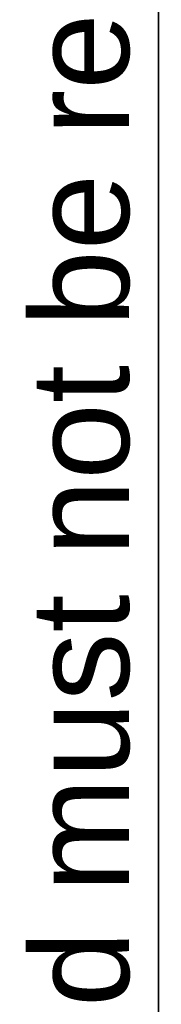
# Model space of a CAD drawing. Header units: inches. Extents: x 0 to 120, y -11 to 78.
# Tile 33 of 90: x 1.951 to 2.889, y 51.259 to 57.751. Entities that reach past the tile are written whole.
import ezdxf

# ---------------------------------------------------------------- set-up
doc = ezdxf.new("R2010")
doc.units = ezdxf.units.IN
doc.header["$LTSCALE"] = 7.213522
doc.header["$MEASUREMENT"] = 0
doc.layers.get('0').update_dxf_attribs({"lineweight": 25})
doc.layers.add('Sketch Geometry(ANSI)', color=7, linetype='Continuous', lineweight=25)
doc.layers.add('Symbols(ANSI)', color=7, linetype='Continuous', lineweight=25)
doc.styles.add('Current-ANSI', font='arial.ttf')

# ---------------------------------------------------------------- blocks, each defined once
blk = doc.blocks.new('Borders 10_EXM - B (Inch)')
at = {"layer": 'Sketch Geometry(ANSI)', "linetype": 'Continuous', "lineweight": 35}
blk.add_line((0.39786, 10.56654), (0.39786, 0.25454), dxfattribs=at)
at = {"layer": 'Symbols(ANSI)', "color": 7, "insert": (0.39786, 5.41933), "char_height": 0.09, "attachment_point": 7, "rotation": 90, "style": 'Current-ANSI'}
blk.add_mtext('This drawing is confidential and must not be reproduced or used without the consent of EXM', dxfattribs=at)
at = {"layer": 'Symbols(ANSI)', "color": 7, "style": 'Current-ANSI'}
blk.add_attdef('FILENAME_AND_PATH_001', (6.0203, 10.71813), '', height=0.09, dxfattribs=at)

msp = doc.modelspace()

# ---------------------------------------------------------------- block references
at = {"xscale": 7.213521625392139, "yscale": 7.213521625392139, "zscale": 7.213521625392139}
msp.add_blockref('Borders 10_EXM - B (Inch)', (0, 0), dxfattribs=at)

doc.saveas('drawing.dxf')
